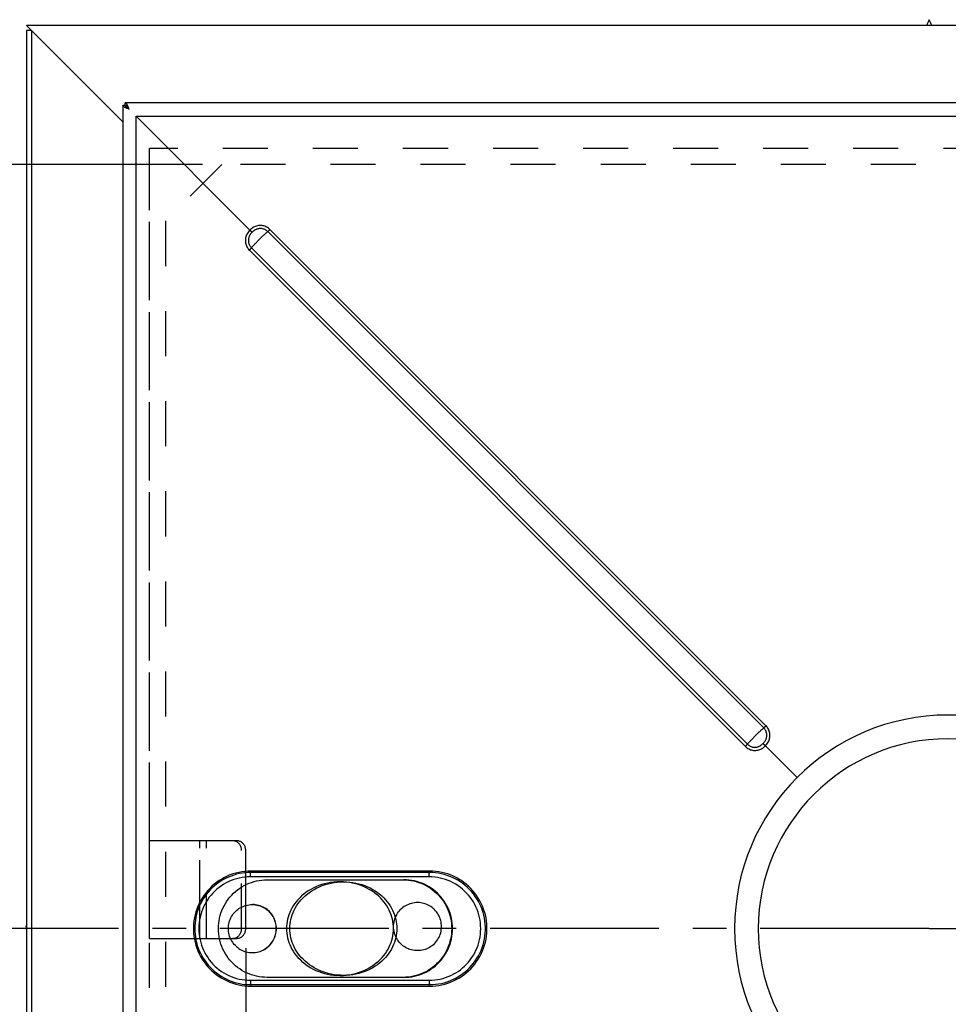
# Model space of a CAD drawing. Header units: millimetres. Extents: x 0 to 4200, y 0 to 2970.
# Tile 4 of 22: x 767 to 1244, y 939 to 1444. Entities that reach past the tile are written whole.
import ezdxf

# ---------------------------------------------------------------- set-up
doc = ezdxf.new("R2010")
doc.units = ezdxf.units.MM
doc.header["$LTSCALE"] = 231
doc.linetypes.add('CENTER', pattern=[0.6, 0.375, -0.075, 0.075, -0.075])
doc.linetypes.add('HIDDEN', pattern=[0.2, 0.1, -0.1])
doc.layers.get('0').update_dxf_attribs({"linetype": 'CONTINUOUS'})
for name, color, linetype in [('_2D-BEM', 7, 'CONTINUOUS'), ('_ACHSEN', 7, 'CONTINUOUS'), ('_KURVEN', 7, 'CONTINUOUS'), ('DEFAULT_2', 8, 'HIDDEN')]:
    doc.layers.add(name, color=color, linetype=linetype)
doc.styles.get("Standard").update_dxf_attribs({"font": 'txt', "width": 0.7})
doc.dimstyles.new('DIMSTYLE_3', dxfattribs={"dimtxt": 25, "dimasz": 35, "dimexe": 2, "dimexo": 1, "dimtad": 1, "dimdec": 1, "dimtxsty": 'STANDARD', "dimblk": '_FILLED', "dimblk1": '_FILLED', "dimblk2": '_FILLED', "dimcen": 0.09, "dimadec": 1, "dimazin": 2, "dimtp": 0.8, "dimtm": 0.8, "dimtfac": 1, "dimtdec": -1, "dimtofl": 0, "dimtmove": 0, "dimatfit": 3, "dimldrblk": '_FILLED', "dimfxl": 1, "dimtolj": 1, "dimarcsym": 0})

# ---------------------------------------------------------------- blocks, each defined once
blk = doc.blocks.new('_FILLED')
at = {"color": 0, "linetype": 'BYBLOCK'}
blk.add_solid([(0, 0), (-1, 0.143), (-1, -0.143)], dxfattribs=at)
blk = doc.blocks.new('*D7')
at = {"layer": '_2D-BEM', "color": 2, "linetype": 'CONTINUOUS'}
for p, q in [((616.97, 1369.49), (603.22, 1369.49)), ((860.91, 1369.49), (616.97, 1369.49)), ((623.22, 1369.49), (623.22, 977.7)), ((623.22, 585.92), (623.22, 977.7)), ((616.97, 585.92), (603.22, 585.92)), ((860.91, 585.92), (616.97, 585.92))]:
    blk.add_line(p, q, dxfattribs=at)
at = {"layer": '_2D-BEM', "color": 2, "linetype": 'CONTINUOUS', "xscale": 35, "yscale": 35, "zscale": 35}
for p, rotation in [((623.22, 1369.49), 90), ((623.22, 585.92), 270)]:
    blk.add_blockref('_FILLED', p, dxfattribs=dict(at, rotation=rotation))
at = {"layer": '_2D-BEM', "color": 2, "linetype": 'CONTINUOUS', "insert": (591.97, 977.7), "char_height": 25, "width": 527.6786, "attachment_point": 2, "rotation": 90, "line_spacing_factor": 0.9}
blk.add_mtext('Lichter Durchgang (d)\\Pclear opening (d)', dxfattribs=at)
blk = doc.blocks.new('*D8')
at = {"layer": '_2D-BEM', "color": 2, "linetype": 'CONTINUOUS'}
for p, q in [((1583.72, 1233.2), (1583.72, 423.45)), ((883.16, 967.7), (883.16, 423.45)), ((883.16, 423.45), (883.16, 397.2)), ((1583.72, 423.45), (1583.72, 397.2)), ((883.16, 417.2), (1233.44, 417.2)), ((1583.72, 417.2), (1233.44, 417.2))]:
    blk.add_line(p, q, dxfattribs=at)
at = {"layer": '_2D-BEM', "color": 2, "linetype": 'CONTINUOUS', "xscale": 35, "yscale": 35, "zscale": 35, "rotation": 180}
blk.add_blockref('_FILLED', (883.16, 417.2), dxfattribs=at)
at = {"layer": '_2D-BEM', "color": 2, "linetype": 'CONTINUOUS', "xscale": 35, "yscale": 35, "zscale": 35}
blk.add_blockref('_FILLED', (1583.72, 417.2), dxfattribs=at)
at = {"layer": '_2D-BEM', "color": 2, "linetype": 'CONTINUOUS', "insert": (1233.44, 448.45), "char_height": 25, "width": 525, "attachment_point": 2, "line_spacing_factor": 0.9}
blk.add_mtext('Lichter Durchgang (c)\\Pclear opening (c)', dxfattribs=at)

msp = doc.modelspace()

# ---------------------------------------------------------------- linework, layer by layer
at = {"color": 7, "linetype": 'CONTINUOUS'}
for p, q in [((770.72, 1440.7), (820.12, 1391.3)), ((1696.72, 1440.7), (770.72, 1440.7)), ((770.72, 1438.2), (770.72, 517.2)), ((773.22, 1438.2), (770.72, 1438.2)), ((821.37, 1399.75), (820.12, 1399.75)), ((820.12, 1399.75), (820.12, 555.65)), ((1665.47, 1401), (821.37, 1401)), ((821.37, 1399.75), (821.37, 1401)), ((885.29, 1335.84), (826.93, 1394.2)), ((826.93, 1394.2), (1659.92, 1394.2)), ((826.93, 561.21), (826.93, 1394.2)), ((1166.01, 1055.12), (1149.73, 1071.39)), ((885.69, 1006.45), (885.67, 1006.45)), ((977.43, 1006.45), (885.69, 1006.45)), ((977.45, 1006.45), (977.43, 1006.45)), ((894.07, 1002.7), (963.88, 1002.7)), ((933.31, 1001.7), (931.52, 1001.7)), ((986.94, 967.2), (986.95, 967.21)), ((963.88, 952.7), (894.07, 952.7)), ((931.52, 953.7), (933.31, 953.7)), ((885.67, 948.95), (885.69, 948.95)), ((885.69, 948.95), (977.43, 948.95)), ((977.45, 948.95), (977.43, 948.95))]:
    msp.add_line(p, q, dxfattribs=at)
at = {"color": 9, "linetype": 'CONTINUOUS'}
for p, q in [((773.22, 1438.2), (773.22, 517.2)), ((1148.89, 1080.59), (894.43, 1335.05)), ((1150.03, 1081.65), (895.57, 1336.11)), ((885.01, 1325.55), (1139.47, 1071.09)), ((886.07, 1326.7), (1140.53, 1072.24)), ((977.5, 1007.2), (885.75, 1007.2)), ((977.27, 1004.2), (885.51, 1004.2)), ((885.51, 951.2), (977.27, 951.2)), ((885.75, 948.2), (977.5, 948.2))]:
    msp.add_line(p, q, dxfattribs=at)
at = {"color": 7, "linetype": 'CONTINUOUS'}
for points in [[(823.35, 1397.77), (823.05, 1397.89), (822.76, 1398), (822.47, 1398.12), (822.18, 1398.24), (821.91, 1398.35), (821.65, 1398.47), (821.4, 1398.59), (821.18, 1398.7), (820.96, 1398.82), (820.77, 1398.94), (820.61, 1399.05), (820.46, 1399.17), (820.34, 1399.29), (820.24, 1399.4), (820.18, 1399.52), (820.13, 1399.64), (820.12, 1399.75)], [(823.35, 1397.77), (823.24, 1398.07), (823.12, 1398.37), (823, 1398.66), (822.89, 1398.94), (822.77, 1399.21), (822.65, 1399.47), (822.54, 1399.72), (822.42, 1399.95), (822.3, 1400.16), (822.19, 1400.35), (822.07, 1400.52), (821.95, 1400.66), (821.84, 1400.78), (821.72, 1400.88), (821.6, 1400.95), (821.49, 1400.99), (821.37, 1401)], [(823.35, 1397.77), (823.21, 1397.99), (823.07, 1398.21), (822.93, 1398.43), (822.79, 1398.63), (822.64, 1398.83), (822.5, 1399.01), (822.36, 1399.17), (822.22, 1399.32), (822.08, 1399.45), (821.94, 1399.56), (821.8, 1399.64), (821.65, 1399.7), (821.51, 1399.74), (821.37, 1399.75)], [(823.35, 1397.77), (823.13, 1397.91), (822.91, 1398.05), (822.7, 1398.2), (822.49, 1398.34), (822.3, 1398.48), (822.12, 1398.62), (821.95, 1398.76), (821.8, 1398.9), (821.67, 1399.05), (821.57, 1399.19), (821.48, 1399.33), (821.42, 1399.47), (821.38, 1399.61), (821.37, 1399.75)], [(821.38, 1399.7), (821.57, 1399.23), (821.62, 1399.12)], [(822, 1399.51), (821.89, 1399.55), (821.43, 1399.75)], [(886.41, 1334.71), (886.37, 1334.76), (886.31, 1334.81), (886.25, 1334.88), (886.17, 1334.95), (886.08, 1335.04), (885.99, 1335.14), (885.88, 1335.24), (885.77, 1335.35), (885.66, 1335.47), (885.54, 1335.59), (885.41, 1335.71), (885.29, 1335.84)], [(1148.52, 1072.6), (1148.58, 1072.55), (1148.64, 1072.48), (1148.72, 1072.4), (1148.81, 1072.32), (1148.9, 1072.22), (1149.01, 1072.12), (1149.12, 1072.01), (1149.23, 1071.89), (1149.35, 1071.77), (1149.48, 1071.64), (1149.6, 1071.52), (1149.73, 1071.39)], [(885.67, 1006.45), (884.22, 1006.42), (882.77, 1006.31), (881.33, 1006.12), (879.9, 1005.86), (878.48, 1005.53), (877.09, 1005.13), (875.71, 1004.66), (874.36, 1004.12), (873.04, 1003.51), (871.76, 1002.84), (870.5, 1002.1), (869.29, 1001.3), (868.12, 1000.44), (866.99, 999.52), (865.91, 998.54), (864.89, 997.51), (863.91, 996.43), (862.99, 995.3), (862.13, 994.13), (861.33, 992.91), (860.6, 991.66), (859.92, 990.36), (859.32, 989.04), (858.78, 987.69), (858.31, 986.31), (857.91, 984.91), (857.58, 983.49), (857.32, 982.06), (857.14, 980.61), (857.03, 979.16), (856.99, 977.7), (857.03, 976.25), (857.14, 974.79), (857.32, 973.35), (857.58, 971.91), (857.91, 970.49), (858.31, 969.09), (858.78, 967.72), (859.32, 966.36), (859.92, 965.04), (860.6, 963.75), (861.33, 962.49), (862.13, 961.28), (862.99, 960.1), (863.91, 958.97), (864.89, 957.89), (865.91, 956.86), (866.99, 955.89), (868.12, 954.97), (869.29, 954.1), (870.5, 953.3), (871.76, 952.56), (873.04, 951.89), (874.36, 951.28), (875.71, 950.74), (877.09, 950.27), (878.48, 949.87), (879.9, 949.54), (881.33, 949.28), (882.77, 949.1), (884.22, 948.99), (885.67, 948.95)], [(894.07, 952.7), (892.72, 952.74), (891.37, 952.85), (890.03, 953.03), (888.71, 953.29), (887.39, 953.61), (886.1, 954.01), (884.84, 954.48), (883.6, 955.01), (882.39, 955.61), (881.21, 956.28), (880.07, 957.01), (878.98, 957.8), (877.92, 958.65), (876.92, 959.55), (875.96, 960.51), (875.06, 961.52), (874.22, 962.57), (873.43, 963.67), (872.7, 964.81), (872.04, 965.99), (871.44, 967.21), (870.9, 968.45), (870.44, 969.72), (870.04, 971.01), (869.71, 972.33), (869.46, 973.66), (869.28, 975), (869.17, 976.35), (869.13, 977.7), (869.17, 979.06), (869.28, 980.41), (869.46, 981.75), (869.71, 983.08), (870.04, 984.39), (870.44, 985.68), (870.9, 986.96), (871.44, 988.2), (872.04, 989.41), (872.7, 990.59), (873.43, 991.73), (874.22, 992.83), (875.06, 993.89), (875.96, 994.89), (876.92, 995.85), (877.92, 996.76), (878.98, 997.6), (880.07, 998.39), (881.21, 999.12), (882.39, 999.79), (883.6, 1000.39), (884.84, 1000.93), (886.1, 1001.39), (887.39, 1001.79), (888.71, 1002.12), (890.03, 1002.37), (891.37, 1002.56), (892.72, 1002.67), (894.07, 1002.7)], [(931.52, 1001.7), (929.91, 1001.66), (928.3, 1001.54), (926.71, 1001.33), (925.13, 1001.04), (923.59, 1000.68), (922.08, 1000.24), (920.61, 999.72), (919.19, 999.14), (917.81, 998.49), (916.49, 997.78), (915.23, 997.02), (914.03, 996.2), (912.9, 995.33), (911.83, 994.41), (910.82, 993.46), (909.89, 992.47), (909.02, 991.44), (908.23, 990.39), (907.51, 989.31), (906.85, 988.21), (906.27, 987.09), (905.75, 985.95), (905.31, 984.8), (904.93, 983.63), (904.62, 982.46), (904.39, 981.27), (904.22, 980.09), (904.12, 978.9), (904.08, 977.7)], [(905.76, 977.7), (905.79, 978.89), (905.89, 980.08), (906.06, 981.26), (906.3, 982.44), (906.61, 983.62), (906.99, 984.78), (907.43, 985.93), (907.95, 987.07), (908.54, 988.2), (909.2, 989.3), (909.93, 990.38), (910.73, 991.44), (911.61, 992.47), (912.55, 993.46), (913.57, 994.42), (914.65, 995.34), (915.79, 996.21), (917.01, 997.03), (918.28, 997.8), (919.61, 998.51), (920.99, 999.16), (922.42, 999.74), (923.89, 1000.25), (925.4, 1000.69), (926.95, 1001.05), (928.51, 1001.33), (930.1, 1001.54), (931.7, 1001.66), (933.31, 1001.7)], [(958.96, 977.7), (958.92, 978.9), (958.82, 980.09), (958.65, 981.27), (958.41, 982.46), (958.11, 983.63), (957.73, 984.8), (957.29, 985.95), (956.77, 987.09), (956.19, 988.21), (955.53, 989.31), (954.81, 990.39), (954.01, 991.44), (953.15, 992.47), (952.22, 993.46), (951.21, 994.41), (950.14, 995.33), (949.01, 996.2), (947.81, 997.02), (946.54, 997.78), (945.22, 998.49), (943.85, 999.14), (942.43, 999.72), (940.96, 1000.24), (939.45, 1000.68), (937.91, 1001.04), (936.33, 1001.33), (934.74, 1001.54), (933.13, 1001.66), (931.52, 1001.7)], [(933.31, 1001.7), (934.92, 1001.66), (936.52, 1001.54), (938.1, 1001.33), (939.66, 1001.05), (941.2, 1000.69), (942.7, 1000.25), (944.17, 999.74), (945.59, 999.16), (946.96, 998.51), (948.28, 997.8), (949.54, 997.03), (950.73, 996.21), (951.87, 995.34), (952.94, 994.42), (953.94, 993.46), (954.87, 992.47), (955.73, 991.44), (956.52, 990.38), (957.24, 989.3), (957.89, 988.2)], [(963.88, 1002.7), (965.23, 1002.67), (966.58, 1002.56), (967.91, 1002.37), (969.24, 1002.12), (970.55, 1001.79), (971.84, 1001.39), (973.11, 1000.93), (974.35, 1000.39), (975.56, 999.79), (976.74, 999.12), (977.87, 998.39), (978.97, 997.6), (980.02, 996.76), (981.03, 995.85), (981.98, 994.89), (982.88, 993.89), (983.73, 992.83), (984.52, 991.73), (985.25, 990.59), (985.91, 989.41), (986.51, 988.2)], [(986.95, 988.2), (986.95, 988.2), (986.35, 989.41), (985.68, 990.59), (984.95, 991.73), (984.17, 992.83), (983.32, 993.89), (982.42, 994.89), (981.46, 995.85), (980.46, 996.76), (979.41, 997.6), (978.31, 998.39), (977.17, 999.12), (976, 999.79), (974.79, 1000.39), (973.54, 1000.93), (972.28, 1001.39), (970.99, 1001.79), (969.68, 1002.12), (968.35, 1002.37), (967.01, 1002.56), (965.67, 1002.67), (964.32, 1002.7)], [(877.83, 968.99), (877.28, 969.58), (876.77, 970.2), (876.3, 970.85), (875.87, 971.54), (875.49, 972.25), (875.16, 972.99), (874.88, 973.74), (874.65, 974.51), (874.46, 975.3), (874.33, 976.09), (874.25, 976.9), (874.23, 977.7), (874.25, 978.51), (874.33, 979.31), (874.46, 980.11), (874.65, 980.89), (874.88, 981.66), (875.16, 982.42), (875.49, 983.15), (875.87, 983.87), (876.3, 984.55), (876.77, 985.21), (877.28, 985.83), (877.83, 986.42), (878.41, 986.97), (879.04, 987.48), (879.69, 987.95), (880.37, 988.38), (881.08, 988.76), (881.82, 989.09), (882.57, 989.37), (883.34, 989.61), (884.12, 989.79), (884.91, 989.92), (885.72, 990), (886.52, 990.03)], [(886.52, 990.03), (887.32, 990), (888.12, 989.92), (888.92, 989.79), (889.7, 989.61), (890.47, 989.37), (891.22, 989.09), (891.96, 988.76), (892.67, 988.38), (893.35, 987.95), (894, 987.48), (894.62, 986.97), (895.21, 986.42)], [(895.28, 986.42), (894.69, 986.97), (894.07, 987.48), (893.41, 987.95), (892.73, 988.38), (892.02, 988.76), (891.29, 989.09), (890.54, 989.37), (889.77, 989.61), (888.98, 989.79), (888.19, 989.92), (887.39, 990), (886.58, 990.03)], [(971.3, 991.03), (970.49, 991), (969.69, 990.92), (968.9, 990.79), (968.11, 990.61), (967.34, 990.37), (966.59, 990.09), (965.86, 989.76), (965.15, 989.38), (964.47, 988.95), (963.81, 988.48), (963.47, 988.2)], [(979.12, 988.2), (978.78, 988.48), (978.13, 988.95), (977.44, 989.38), (976.73, 989.76), (976, 990.09), (975.25, 990.37), (974.48, 990.61), (973.69, 990.79), (972.9, 990.92), (972.1, 991), (971.3, 991.03)], [(886.52, 965.38), (887.32, 965.4), (888.12, 965.48), (888.92, 965.61), (889.7, 965.8), (890.47, 966.03), (891.22, 966.32), (891.96, 966.65), (892.67, 967.03), (893.35, 967.45), (894, 967.92), (894.62, 968.44), (895.21, 968.99), (895.76, 969.58), (896.27, 970.2), (896.74, 970.86), (897.16, 971.54), (897.54, 972.25), (897.88, 972.99), (898.16, 973.74), (898.39, 974.51), (898.58, 975.3), (898.71, 976.09), (898.79, 976.9), (898.81, 977.7), (898.79, 978.51), (898.71, 979.31), (898.58, 980.11), (898.39, 980.89), (898.16, 981.66), (897.88, 982.42), (897.54, 983.15), (897.17, 983.86), (896.74, 984.55), (896.27, 985.21), (895.76, 985.83), (895.21, 986.42)], [(886.58, 965.38), (887.39, 965.4), (888.19, 965.48), (888.98, 965.61), (889.77, 965.8), (890.54, 966.03), (891.29, 966.32), (892.02, 966.65), (892.73, 967.03), (893.41, 967.45), (894.07, 967.92), (894.69, 968.44), (895.28, 968.99), (895.83, 969.58), (896.34, 970.2), (896.81, 970.86), (897.23, 971.54), (897.61, 972.25), (897.94, 972.99), (898.22, 973.74), (898.46, 974.51), (898.64, 975.3), (898.77, 976.09), (898.85, 976.9), (898.88, 977.7), (898.85, 978.51), (898.77, 979.31), (898.64, 980.11), (898.46, 980.89), (898.22, 981.66), (897.94, 982.42), (897.61, 983.15), (897.23, 983.86), (896.81, 984.55), (896.34, 985.21), (895.83, 985.83), (895.28, 986.42)], [(904.08, 977.7), (904.12, 976.51), (904.22, 975.32), (904.39, 974.13), (904.62, 972.95), (904.93, 971.77), (905.31, 970.61), (905.75, 969.46), (906.27, 968.32), (906.85, 967.19), (907.51, 966.09), (908.23, 965.01), (909.02, 963.96), (909.89, 962.94), (910.82, 961.94), (911.83, 960.99), (912.9, 960.08), (914.03, 959.21), (915.23, 958.39), (916.49, 957.62), (917.81, 956.91), (919.19, 956.26), (920.61, 955.68), (922.08, 955.17), (923.59, 954.73), (925.13, 954.36), (926.71, 954.07), (928.3, 953.87), (929.91, 953.74), (931.52, 953.7)], [(933.31, 953.7), (931.7, 953.74), (930.1, 953.87), (928.51, 954.07), (926.95, 954.36), (925.4, 954.72), (923.89, 955.16), (922.42, 955.67), (920.99, 956.25), (919.61, 956.9), (918.28, 957.61), (917.01, 958.37), (915.79, 959.2), (914.65, 960.07), (913.57, 960.98), (912.55, 961.94), (911.61, 962.94), (910.73, 963.97), (909.93, 965.02), (909.2, 966.1), (908.54, 967.21), (907.95, 968.33), (907.43, 969.47), (906.99, 970.63), (906.61, 971.79), (906.3, 972.96), (906.06, 974.14), (905.89, 975.33), (905.79, 976.51), (905.76, 977.7)], [(931.52, 953.7), (933.13, 953.74), (934.74, 953.87), (936.33, 954.07), (937.91, 954.36), (939.45, 954.73), (940.96, 955.17), (942.43, 955.68), (943.85, 956.26), (945.22, 956.91), (946.54, 957.62), (947.81, 958.39), (949.01, 959.21), (950.14, 960.08), (951.21, 960.99), (952.22, 961.94), (953.15, 962.94), (954.01, 963.96), (954.81, 965.01), (955.53, 966.09), (956.19, 967.19), (956.77, 968.32), (957.29, 969.46), (957.73, 970.61), (958.11, 971.77), (958.41, 972.95), (958.65, 974.13), (958.82, 975.32), (958.92, 976.51), (958.96, 977.7)], [(877.83, 968.99), (878.41, 968.44), (879.04, 967.92), (879.69, 967.45), (880.37, 967.03), (881.08, 966.65), (881.82, 966.32), (882.57, 966.03), (883.34, 965.8), (884.12, 965.61), (884.91, 965.48), (885.72, 965.4), (886.52, 965.38)], [(957.89, 967.2), (957.24, 966.1), (956.52, 965.02), (955.73, 963.97), (954.87, 962.94), (953.94, 961.94), (952.94, 960.98), (951.87, 960.07), (950.73, 959.2), (949.54, 958.37), (948.28, 957.61), (946.96, 956.9), (945.59, 956.25), (944.17, 955.67), (942.7, 955.16), (941.2, 954.72), (939.66, 954.36), (938.1, 954.07), (936.52, 953.87), (934.92, 953.74), (933.31, 953.7)], [(986.51, 967.2), (985.91, 965.99), (985.25, 964.81), (984.52, 963.67), (983.73, 962.57), (982.88, 961.52), (981.98, 960.51), (981.03, 959.55), (980.02, 958.65), (978.97, 957.8), (977.87, 957.01), (976.74, 956.28), (975.56, 955.61), (974.35, 955.01), (973.11, 954.48), (971.84, 954.01), (970.55, 953.61), (969.24, 953.29), (967.91, 953.03), (966.58, 952.85), (965.23, 952.74), (963.88, 952.7)], [(964.32, 952.7), (965.67, 952.74), (967.01, 952.85), (968.35, 953.03), (969.68, 953.29), (970.99, 953.61), (972.28, 954.01), (973.54, 954.48), (974.79, 955.01), (976, 955.61), (977.17, 956.28), (978.31, 957.01), (979.41, 957.8), (980.46, 958.65), (981.46, 959.55), (982.42, 960.51), (983.32, 961.52), (984.17, 962.57), (984.95, 963.67), (985.68, 964.81), (986.35, 965.99), (986.94, 967.2)], [(971.3, 966.38), (970.49, 966.4), (969.69, 966.48), (968.9, 966.61), (968.11, 966.8), (967.34, 967.03), (966.89, 967.2)], [(975.7, 967.2), (975.25, 967.03), (974.48, 966.8), (973.69, 966.61), (972.9, 966.48), (972.1, 966.4), (971.3, 966.38)]]:
    msp.add_lwpolyline(points, dxfattribs=at)
at = {"color": 9, "linetype": 'CONTINUOUS'}
for points in [[(895.57, 1336.11), (895.19, 1336.47), (894.78, 1336.8), (894.34, 1337.09), (893.88, 1337.36), (893.41, 1337.58), (892.91, 1337.77), (892.41, 1337.93), (891.89, 1338.04), (891.36, 1338.12), (890.83, 1338.15), (890.3, 1338.15), (889.76, 1338.1), (889.23, 1338.01), (888.7, 1337.89), (888.18, 1337.72), (887.67, 1337.51), (887.17, 1337.26), (886.68, 1336.97), (886.2, 1336.63), (885.73, 1336.26), (885.29, 1335.84)], [(885.29, 1335.84), (884.87, 1335.4), (884.49, 1334.93), (884.15, 1334.45), (883.86, 1333.96), (883.61, 1333.45), (883.4, 1332.94), (883.24, 1332.42), (883.11, 1331.89), (883.02, 1331.36), (882.98, 1330.83), (882.97, 1330.3), (883.01, 1329.77), (883.08, 1329.24), (883.2, 1328.72), (883.35, 1328.21), (883.54, 1327.72), (883.77, 1327.24), (884.03, 1326.78), (884.33, 1326.35), (884.65, 1325.93), (885.01, 1325.55)], [(886.41, 1334.71), (886.2, 1334.51), (886.01, 1334.29), (885.83, 1334.08), (885.66, 1333.86), (885.5, 1333.63), (885.36, 1333.42), (885.23, 1333.2), (885.11, 1332.97), (884.99, 1332.72), (884.89, 1332.46), (884.78, 1332.18), (884.69, 1331.86), (884.61, 1331.5), (884.55, 1331.09), (884.51, 1330.65), (884.52, 1330.21), (884.56, 1329.77), (884.63, 1329.34), (884.74, 1328.92), (884.89, 1328.51), (885.06, 1328.11), (885.27, 1327.73), (885.51, 1327.36), (885.78, 1327.02), (886.07, 1326.7)], [(894.43, 1335.05), (894.29, 1334.94), (894.12, 1334.81), (893.94, 1334.65), (893.73, 1334.47), (893.5, 1334.27), (893.25, 1334.05), (892.99, 1333.81), (892.7, 1333.55), (892.41, 1333.27), (892.1, 1332.98), (891.78, 1332.68), (891.45, 1332.36), (891.12, 1332.04), (890.78, 1331.71), (890.44, 1331.37), (890.1, 1331.03), (889.75, 1330.68), (889.42, 1330.34), (889.09, 1330.01), (888.76, 1329.67), (888.45, 1329.34), (888.14, 1329.02), (887.85, 1328.72), (887.57, 1328.42), (887.32, 1328.14), (887.07, 1327.87), (886.85, 1327.63), (886.65, 1327.4), (886.47, 1327.19), (886.31, 1327), (886.18, 1326.84), (886.07, 1326.7)], [(894.43, 1335.05), (894.11, 1335.34), (893.77, 1335.61), (893.4, 1335.85), (893.02, 1336.06), (892.63, 1336.23), (892.22, 1336.38), (891.79, 1336.49), (891.37, 1336.56), (890.93, 1336.6), (890.49, 1336.61), (890.06, 1336.58), (889.66, 1336.52), (889.3, 1336.44), (888.98, 1336.35), (888.69, 1336.25), (888.43, 1336.14), (888.19, 1336.03), (887.96, 1335.91), (887.73, 1335.78), (887.51, 1335.64), (887.29, 1335.48), (887.07, 1335.31), (886.85, 1335.13), (886.63, 1334.93), (886.41, 1334.71)], [(895.57, 1336.11), (895.44, 1335.98), (895.31, 1335.85), (895.18, 1335.73), (895.06, 1335.61), (894.94, 1335.5), (894.83, 1335.4), (894.73, 1335.3), (894.63, 1335.22), (894.55, 1335.15), (894.48, 1335.09), (894.43, 1335.05)], [(885.01, 1325.55), (885.14, 1325.68), (885.27, 1325.81), (885.4, 1325.94), (885.51, 1326.07), (885.63, 1326.19), (885.73, 1326.3), (885.82, 1326.4), (885.9, 1326.49), (885.97, 1326.57), (886.03, 1326.64), (886.07, 1326.7)], [(1140.53, 1072.24), (1140.64, 1072.38), (1140.77, 1072.54), (1140.93, 1072.73), (1141.11, 1072.94), (1141.31, 1073.17), (1141.53, 1073.41), (1141.78, 1073.68), (1142.03, 1073.96), (1142.31, 1074.25), (1142.6, 1074.56), (1142.91, 1074.88), (1143.22, 1075.21), (1143.55, 1075.54), (1143.88, 1075.88), (1144.21, 1076.22), (1144.55, 1076.56), (1144.9, 1076.91), (1145.24, 1077.25), (1145.58, 1077.58), (1145.91, 1077.9), (1146.24, 1078.22), (1146.56, 1078.52), (1146.87, 1078.81), (1147.16, 1079.09), (1147.45, 1079.35), (1147.71, 1079.59), (1147.96, 1079.81), (1148.19, 1080.01), (1148.4, 1080.19), (1148.58, 1080.35), (1148.75, 1080.48), (1148.89, 1080.59)], [(1148.52, 1072.6), (1148.74, 1072.81), (1148.93, 1073.03), (1149.11, 1073.24), (1149.28, 1073.45), (1149.44, 1073.67), (1149.58, 1073.89), (1149.71, 1074.11), (1149.83, 1074.34), (1149.95, 1074.58), (1150.06, 1074.84), (1150.16, 1075.12), (1150.26, 1075.44), (1150.34, 1075.8), (1150.41, 1076.22), (1150.44, 1076.66), (1150.43, 1077.09), (1150.4, 1077.53), (1150.32, 1077.96), (1150.21, 1078.38), (1150.07, 1078.79), (1149.89, 1079.18), (1149.69, 1079.57), (1149.45, 1079.93), (1149.18, 1080.27), (1148.89, 1080.59)], [(1150.03, 1081.65), (1149.9, 1081.52), (1149.77, 1081.39), (1149.64, 1081.27), (1149.52, 1081.15), (1149.4, 1081.04), (1149.29, 1080.94), (1149.19, 1080.84), (1149.09, 1080.76), (1149.01, 1080.69), (1148.94, 1080.63), (1148.89, 1080.59)], [(1149.73, 1071.39), (1150.16, 1071.84), (1150.53, 1072.3), (1150.87, 1072.78), (1151.17, 1073.27), (1151.42, 1073.77), (1151.63, 1074.28), (1151.8, 1074.8), (1151.92, 1075.32), (1152.01, 1075.85), (1152.06, 1076.39), (1152.07, 1076.92), (1152.03, 1077.45), (1151.96, 1077.97), (1151.84, 1078.49), (1151.69, 1079), (1151.5, 1079.49), (1151.28, 1079.97), (1151.01, 1080.42), (1150.72, 1080.86), (1150.39, 1081.27), (1150.03, 1081.65)], [(1139.47, 1071.09), (1139.6, 1071.22), (1139.73, 1071.35), (1139.86, 1071.48), (1139.97, 1071.61), (1140.09, 1071.73), (1140.19, 1071.84), (1140.28, 1071.94), (1140.36, 1072.03), (1140.43, 1072.11), (1140.49, 1072.18), (1140.53, 1072.24)], [(1139.47, 1071.09), (1139.85, 1070.73), (1140.27, 1070.4), (1140.7, 1070.11), (1141.16, 1069.85), (1141.64, 1069.62), (1142.13, 1069.43), (1142.64, 1069.28), (1143.16, 1069.16), (1143.68, 1069.09), (1144.21, 1069.06), (1144.75, 1069.06), (1145.28, 1069.11), (1145.81, 1069.2), (1146.33, 1069.33), (1146.85, 1069.5), (1147.36, 1069.71), (1147.86, 1069.96), (1148.35, 1070.26), (1148.83, 1070.6), (1149.29, 1070.98), (1149.73, 1071.39)], [(1140.53, 1072.24), (1140.85, 1071.94), (1141.2, 1071.68), (1141.56, 1071.44), (1141.94, 1071.23), (1142.34, 1071.05), (1142.75, 1070.91), (1143.17, 1070.8), (1143.6, 1070.73), (1144.03, 1070.69), (1144.47, 1070.69), (1144.9, 1070.72), (1145.3, 1070.78), (1145.66, 1070.86), (1145.97, 1070.95), (1146.26, 1071.05), (1146.52, 1071.16), (1146.76, 1071.28), (1146.99, 1071.4), (1147.21, 1071.53), (1147.43, 1071.68), (1147.66, 1071.83), (1147.88, 1072.01), (1148.1, 1072.19), (1148.32, 1072.39), (1148.52, 1072.6)], [(885.75, 1007.2), (884.18, 1007.16), (882.62, 1007.04), (881.07, 1006.83), (879.53, 1006.54), (878.01, 1006.16), (876.51, 1005.71), (875.04, 1005.18), (873.59, 1004.57), (872.18, 1003.88), (870.81, 1003.12), (869.48, 1002.29), (868.2, 1001.39), (866.97, 1000.42), (865.79, 999.38), (864.67, 998.29), (863.6, 997.13), (862.6, 995.92), (861.67, 994.66), (860.8, 993.35), (860.01, 992), (859.29, 990.6), (858.64, 989.17), (858.07, 987.71), (857.58, 986.22), (857.16, 984.7), (856.83, 983.17), (856.58, 981.62), (856.42, 980.06), (856.33, 978.49), (856.33, 976.92), (856.42, 975.35), (856.58, 973.79), (856.83, 972.24), (857.16, 970.7), (857.58, 969.18), (858.07, 967.69), (858.64, 966.23), (859.29, 964.8), (860.01, 963.41), (860.8, 962.05), (861.67, 960.74), (862.6, 959.48), (863.6, 958.27), (864.67, 957.12), (865.79, 956.02), (866.97, 954.99), (868.2, 954.02), (869.48, 953.12), (870.81, 952.28), (872.18, 951.52), (873.59, 950.84), (875.04, 950.23), (876.51, 949.69), (878.01, 949.24), (879.53, 948.87), (881.07, 948.58), (882.62, 948.37), (884.18, 948.24), (885.75, 948.2)], [(885.51, 1004.2), (885.51, 1004.42), (885.51, 1004.64), (885.52, 1004.86), (885.52, 1005.06), (885.53, 1005.26), (885.54, 1005.45), (885.55, 1005.63), (885.56, 1005.79), (885.57, 1005.94), (885.58, 1006.07), (885.6, 1006.19), (885.61, 1006.28), (885.63, 1006.36), (885.64, 1006.41), (885.66, 1006.44), (885.67, 1006.45)], [(885.75, 1007.2), (885.74, 1007.1), (885.74, 1007.01), (885.74, 1006.92), (885.74, 1006.83), (885.73, 1006.75), (885.73, 1006.67), (885.72, 1006.61), (885.72, 1006.55), (885.71, 1006.51), (885.7, 1006.48), (885.7, 1006.46), (885.69, 1006.45)], [(977.27, 1004.2), (977.27, 1004.42), (977.27, 1004.64), (977.27, 1004.86), (977.28, 1005.06), (977.29, 1005.26), (977.29, 1005.45), (977.3, 1005.63), (977.31, 1005.79), (977.33, 1005.94), (977.34, 1006.07), (977.35, 1006.19), (977.37, 1006.28), (977.38, 1006.36), (977.4, 1006.41), (977.41, 1006.44), (977.43, 1006.45)], [(977.43, 948.95), (978.96, 948.99), (980.48, 949.12), (981.99, 949.32), (983.49, 949.6), (984.97, 949.97), (986.44, 950.41), (987.87, 950.93), (989.28, 951.52), (990.65, 952.19), (991.99, 952.93), (993.28, 953.74), (994.53, 954.62), (995.73, 955.57), (996.88, 956.58), (997.97, 957.65), (999.01, 958.77), (999.98, 959.95), (1000.89, 961.18), (1001.74, 962.45), (1002.51, 963.77), (1003.22, 965.13), (1003.85, 966.52), (1004.4, 967.95), (1004.88, 969.4), (1005.29, 970.88), (1005.61, 972.38), (1005.85, 973.89), (1006.01, 975.41), (1006.09, 976.94), (1006.09, 978.47), (1006.01, 980), (1005.85, 981.52), (1005.61, 983.03), (1005.29, 984.53), (1004.88, 986), (1004.4, 987.46), (1003.85, 988.88), (1003.22, 990.28), (1002.51, 991.63), (1001.74, 992.95), (1000.89, 994.23), (999.98, 995.46), (999.01, 996.63), (997.97, 997.76), (996.88, 998.83), (995.73, 999.84), (994.53, 1000.78), (993.28, 1001.66), (991.99, 1002.47), (990.65, 1003.21), (989.28, 1003.88), (987.87, 1004.48), (986.44, 1005), (984.97, 1005.44), (983.49, 1005.8), (981.99, 1006.09), (980.48, 1006.29), (978.96, 1006.41), (977.43, 1006.45)], [(977.5, 1007.2), (977.5, 1007.1), (977.5, 1007.01), (977.5, 1006.92), (977.5, 1006.83), (977.49, 1006.75), (977.49, 1006.67), (977.48, 1006.61), (977.48, 1006.55), (977.47, 1006.51), (977.46, 1006.48), (977.46, 1006.46), (977.45, 1006.45)], [(977.45, 948.95), (978.97, 948.99), (980.5, 949.12), (982.01, 949.32), (983.51, 949.6), (984.99, 949.97), (986.45, 950.41), (987.89, 950.93), (989.3, 951.52), (990.67, 952.19), (992.01, 952.93), (993.3, 953.74), (994.55, 954.62), (995.75, 955.57), (996.9, 956.58), (997.99, 957.65), (999.03, 958.77), (1000, 959.95), (1000.91, 961.18), (1001.76, 962.45), (1002.53, 963.77), (1003.24, 965.13), (1003.87, 966.52), (1004.42, 967.95), (1004.9, 969.4), (1005.3, 970.88), (1005.63, 972.38), (1005.87, 973.89), (1006.03, 975.41), (1006.11, 976.94), (1006.11, 978.47), (1006.03, 980), (1005.87, 981.52), (1005.63, 983.03), (1005.3, 984.53), (1004.9, 986), (1004.42, 987.46), (1003.87, 988.88), (1003.24, 990.28), (1002.53, 991.63), (1001.76, 992.95), (1000.91, 994.23), (1000, 995.46), (999.03, 996.63), (997.99, 997.76), (996.9, 998.83), (995.75, 999.84), (994.55, 1000.78), (993.3, 1001.66), (992.01, 1002.47), (990.67, 1003.21), (989.3, 1003.88), (987.89, 1004.48), (986.45, 1005), (984.99, 1005.44), (983.51, 1005.8), (982.01, 1006.09), (980.5, 1006.29), (978.97, 1006.41), (977.45, 1006.45)], [(977.5, 948.2), (979.06, 948.24), (980.62, 948.37), (982.18, 948.58), (983.72, 948.87), (985.24, 949.24), (986.74, 949.69), (988.21, 950.23), (989.66, 950.84), (991.06, 951.52), (992.44, 952.28), (993.76, 953.12), (995.05, 954.02), (996.28, 954.99), (997.46, 956.02), (998.58, 957.12), (999.64, 958.27), (1000.64, 959.48), (1001.58, 960.74), (1002.44, 962.05), (1003.24, 963.41), (1003.96, 964.8), (1004.61, 966.23), (1005.18, 967.69), (1005.67, 969.18), (1006.08, 970.7), (1006.42, 972.24), (1006.66, 973.79), (1006.83, 975.35), (1006.91, 976.92), (1006.91, 978.49), (1006.83, 980.06), (1006.66, 981.62), (1006.42, 983.17), (1006.08, 984.7), (1005.67, 986.22), (1005.18, 987.71), (1004.61, 989.17), (1003.96, 990.6), (1003.24, 992), (1002.44, 993.35), (1001.58, 994.66), (1000.64, 995.92), (999.64, 997.13), (998.58, 998.29), (997.46, 999.38), (996.28, 1000.42), (995.05, 1001.39), (993.76, 1002.29), (992.44, 1003.12), (991.06, 1003.88), (989.66, 1004.57), (988.21, 1005.18), (986.74, 1005.71), (985.24, 1006.16), (983.72, 1006.54), (982.18, 1006.83), (980.62, 1007.04), (979.06, 1007.16), (977.5, 1007.2)], [(885.51, 1004.2), (884.08, 1004.16), (882.66, 1004.05), (881.24, 1003.85), (879.83, 1003.58), (878.44, 1003.24), (877.08, 1002.82), (875.73, 1002.32), (874.42, 1001.76), (873.13, 1001.12), (871.89, 1000.41), (870.68, 999.64), (869.52, 998.8), (868.4, 997.9), (867.34, 996.94), (866.32, 995.93), (865.37, 994.86), (864.47, 993.74), (863.63, 992.58), (862.86, 991.37), (862.16, 990.12), (861.52, 988.83), (860.96, 987.51), (860.46, 986.17), (860.04, 984.79), (859.7, 983.4), (859.43, 981.99), (859.23, 980.57), (859.12, 979.14), (859.08, 977.7), (859.12, 976.27), (859.23, 974.84), (859.43, 973.41), (859.7, 972), (860.04, 970.61), (860.46, 969.24), (860.96, 967.89), (861.52, 966.57), (862.16, 965.29), (862.86, 964.04), (863.63, 962.83), (864.47, 961.66), (865.37, 960.54), (866.32, 959.48), (867.34, 958.46), (868.4, 957.5), (869.52, 956.6), (870.68, 955.77), (871.89, 954.99), (873.13, 954.29), (874.42, 953.65), (875.73, 953.08), (877.08, 952.59), (878.44, 952.17), (879.83, 951.82), (881.24, 951.55), (882.66, 951.36), (884.08, 951.24), (885.51, 951.2)], [(977.27, 951.2), (978.69, 951.24), (980.12, 951.36), (981.54, 951.55), (982.94, 951.82), (984.33, 952.17), (985.7, 952.59), (987.04, 953.08), (988.36, 953.65), (989.64, 954.29), (990.89, 954.99), (992.1, 955.77), (993.26, 956.6), (994.37, 957.5), (995.44, 958.46), (996.45, 959.48), (997.41, 960.54), (998.31, 961.66), (999.14, 962.83), (999.91, 964.04), (1000.62, 965.29), (1001.25, 966.57), (1001.82, 967.89), (1002.31, 969.24), (1002.73, 970.61), (1003.08, 972), (1003.35, 973.41), (1003.54, 974.84), (1003.66, 976.27), (1003.7, 977.7), (1003.66, 979.14), (1003.54, 980.57), (1003.35, 981.99), (1003.08, 983.4), (1002.73, 984.79), (1002.31, 986.17), (1001.82, 987.51), (1001.25, 988.83), (1000.62, 990.12), (999.91, 991.37), (999.14, 992.58), (998.31, 993.74), (997.41, 994.86), (996.45, 995.93), (995.44, 996.94), (994.37, 997.9), (993.26, 998.8), (992.1, 999.64), (990.89, 1000.41), (989.64, 1001.12), (988.36, 1001.76), (987.04, 1002.32), (985.7, 1002.82), (984.33, 1003.24), (982.94, 1003.58), (981.54, 1003.85), (980.12, 1004.05), (978.69, 1004.16), (977.27, 1004.2)], [(885.51, 951.2), (885.51, 950.98), (885.51, 950.76), (885.52, 950.55), (885.52, 950.34), (885.53, 950.14), (885.54, 949.95), (885.55, 949.78), (885.56, 949.61), (885.57, 949.46), (885.58, 949.33), (885.6, 949.22), (885.61, 949.12), (885.63, 949.05), (885.64, 949), (885.66, 948.96), (885.67, 948.95)], [(977.27, 951.2), (977.27, 950.98), (977.27, 950.76), (977.27, 950.55), (977.28, 950.34), (977.29, 950.14), (977.29, 949.95), (977.3, 949.78), (977.31, 949.61), (977.33, 949.46), (977.34, 949.33), (977.35, 949.22), (977.37, 949.12), (977.38, 949.05), (977.4, 949), (977.41, 948.96), (977.43, 948.95)], [(885.75, 948.2), (885.74, 948.3), (885.74, 948.4), (885.74, 948.49), (885.74, 948.58), (885.73, 948.66), (885.73, 948.73), (885.72, 948.8), (885.72, 948.85), (885.71, 948.9), (885.7, 948.93), (885.7, 948.95), (885.69, 948.95)], [(977.5, 948.2), (977.5, 948.3), (977.5, 948.4), (977.5, 948.49), (977.5, 948.58), (977.49, 948.66), (977.49, 948.73), (977.48, 948.8), (977.48, 948.85), (977.47, 948.9), (977.46, 948.93), (977.46, 948.95), (977.45, 948.95)]]:
    msp.add_lwpolyline(points, dxfattribs=at)
at = {"color": 7, "linetype": 'CONTINUOUS'}
for centre, radius, start, end in [((1278.72, 1421.91), 50, 154.1581, 157.9152), ((1188.72, 1421.91), 50, 22.0848, 25.8419), ((1243.42, 977.7), 109.5, 90, 270), ((1243.42, 977.7), 109.5, 270, 90)]:
    msp.add_arc(centre, radius, start, end, dxfattribs=at)
at = {"color": 9, "linetype": 'CONTINUOUS'}
for start, end in [(90, 270), (270, 90)]:
    msp.add_arc((1243.42, 977.7), 97.32, start, end, dxfattribs=at)
at = {"layer": '_ACHSEN', "color": 7, "linetype": 'CENTER'}
for q in [(721.76, 977.7), (1233.72, 977.86), (1735.4, 977.7), (1233.72, 977.7)]:
    msp.add_line((1233.72, 977.7), q, dxfattribs=at)
at = {"layer": '_KURVEN', "color": 2, "linetype": 'CONTINUOUS'}
msp.add_line((770.15, 978.7), (770.72, 978.7), dxfattribs=at)
msp.add_line((770.15, 978.7), (770.72, 978.7), dxfattribs=at)
msp.add_line((770.15, 978.7), (770.72, 978.7), dxfattribs=at)
at = {"layer": '_KURVEN', "color": 7, "linetype": 'CONTINUOUS'}
for p in [(770.15, 978.7), (770.72, 978.7)]:
    msp.add_line(p, (770.15, 978.7), dxfattribs=at)
at = {"layer": '_KURVEN', "color": 2, "linetype": 'CENTER'}
msp.add_line((770.16, 977.7), (770.72, 977.7), dxfattribs=at)
msp.add_line((770.16, 977.7), (770.72, 977.7), dxfattribs=at)
msp.add_line((770.16, 977.7), (770.72, 977.7), dxfattribs=at)
msp.add_line((770.16, 977.7), (770.72, 977.7), dxfattribs=at)
at = {"layer": '_KURVEN', "color": 7, "linetype": 'CONTINUOUS'}
msp.add_lwpolyline([(770.15, 978.7), (770.34, 978.7), (770.53, 978.7), (770.72, 978.7)], dxfattribs=at)
at = {"layer": 'DEFAULT_2', "color": 8, "linetype": 'HIDDEN'}
for p, q in [((1633.72, 1377.7), (833.72, 1377.7)), ((833.72, 577.7), (833.72, 1377.7)), ((833.72, 1022.7), (833.72, 1377.7)), ((870.91, 1369.49), (841.93, 1340.51)), ((1596.53, 1369.49), (870.91, 1369.49)), ((841.93, 1340.51), (841.93, 614.89)), ((838.92, 1022.7), (833.72, 1022.7)), ((833.72, 999.7), (833.72, 1022.7)), ((839, 1022.7), (838.92, 1022.7)), ((839.32, 1022.7), (839, 1022.7)), ((853.42, 1022.7), (839.32, 1022.7)), ((855.51, 1022.7), (853.42, 1022.7)), ((859.64, 1022.7), (855.51, 1022.7)), ((859.64, 972.7), (859.64, 1022.7)), ((865.1, 1022.7), (859.64, 1022.7)), ((859.64, 989.75), (859.64, 1022.7)), ((862.99, 972.7), (862.99, 1022.7)), ((878.63, 1022.7), (865.1, 1022.7)), ((881.05, 977.7), (881.05, 1017.7)), ((883.16, 1006.33), (883.16, 1017.7)), ((883.16, 1005.08), (883.16, 1006.33)), ((883.16, 1002.71), (883.16, 1005.08)), ((833.72, 995.7), (833.72, 999.7)), ((883.16, 1000.71), (883.16, 1002.71)), ((883.16, 1000.17), (883.16, 1000.71)), ((883.16, 994.71), (883.16, 1000.17)), ((833.72, 972.7), (833.72, 995.7)), ((883.16, 994.21), (883.16, 994.71)), ((859.64, 986.27), (859.64, 989.75)), ((883.16, 991.21), (883.16, 994.21)), ((883.16, 989.55), (883.16, 991.21)), ((883.16, 986.59), (883.16, 989.55)), ((859.64, 972.7), (859.64, 986.27)), ((883.16, 985.43), (883.16, 986.59)), ((883.16, 983.7), (883.16, 985.43)), ((883.16, 982.44), (883.16, 983.7)), ((883.16, 977.7), (883.16, 982.44)), ((833.72, 972.7), (838.92, 972.7)), ((833.72, 577.7), (833.72, 972.7)), ((838.92, 972.7), (839, 972.7)), ((839, 972.7), (839.32, 972.7)), ((839.32, 972.7), (853.42, 972.7)), ((853.42, 972.7), (855.51, 972.7)), ((855.51, 972.7), (857.44, 972.7)), ((857.44, 972.7), (858.73, 972.7)), ((858.73, 972.7), (859.64, 972.7)), ((859.64, 972.7), (865.1, 972.7)), ((865.1, 972.7), (869.64, 972.7)), ((869.64, 972.7), (875.29, 972.7)), ((875.29, 972.7), (878.63, 972.7)), ((878.63, 972.7), (876.51, 972.7))]:
    msp.add_line(p, q, dxfattribs=at)
at = {"layer": 'DEFAULT_2', "color": 8, "linetype": 'CONTINUOUS'}
msp.add_line((916.94, 965.2), (916.8, 965.2), dxfattribs=at)
at = {"layer": 'DEFAULT_2', "color": 8, "linetype": 'HIDDEN'}
for points in [[(881.05, 1017.7), (881.03, 1018.12), (880.98, 1018.53), (880.91, 1018.93), (880.8, 1019.33), (880.66, 1019.71), (880.5, 1020.08), (880.31, 1020.44), (880.09, 1020.77), (879.85, 1021.09), (879.58, 1021.38), (879.3, 1021.65), (878.99, 1021.89), (878.67, 1022.1), (878.33, 1022.28), (877.99, 1022.43), (877.63, 1022.55), (877.26, 1022.63), (876.89, 1022.69), (876.51, 1022.7)], [(883.16, 1017.7), (883.14, 1018.12), (883.1, 1018.53), (883.02, 1018.93), (882.91, 1019.33), (882.78, 1019.71), (882.61, 1020.08), (882.42, 1020.44), (882.2, 1020.77), (881.96, 1021.09), (881.7, 1021.38), (881.41, 1021.65), (881.11, 1021.89), (880.78, 1022.1), (880.45, 1022.28), (880.1, 1022.43), (879.74, 1022.55), (879.37, 1022.63), (879, 1022.69), (878.63, 1022.7)], [(876.51, 972.7), (876.89, 972.72), (877.26, 972.77), (877.63, 972.86), (877.99, 972.97), (878.33, 973.12), (878.67, 973.31), (878.99, 973.52), (879.3, 973.76), (879.58, 974.02), (879.85, 974.32), (880.09, 974.63), (880.31, 974.97), (880.5, 975.32), (880.66, 975.69), (880.8, 976.08), (880.91, 976.48), (880.98, 976.88), (881.03, 977.29), (881.05, 977.7)], [(880.59, 973.2), (880.78, 973.31), (881.11, 973.52), (881.41, 973.76), (881.7, 974.02), (881.96, 974.32), (882.2, 974.63)], [(882.2, 974.63), (882.2, 974.63), (882.42, 974.97), (882.61, 975.32), (882.78, 975.69), (882.91, 976.08), (883.02, 976.48), (883.1, 976.88), (883.14, 977.29), (883.16, 977.7)], [(878.63, 972.7), (879, 972.72), (879.36, 972.77)], [(879.36, 972.77), (879.37, 972.77), (879.74, 972.86), (880.1, 972.97), (880.45, 973.12), (880.59, 973.2)]]:
    msp.add_lwpolyline(points, dxfattribs=at)
at = {"layer": 'DEFAULT_2', "color": 8, "linetype": 'CONTINUOUS'}
for points in [[(957.89, 988.2), (957.89, 988.2), (958.47, 987.07), (958.98, 985.93), (959.42, 984.78), (959.79, 983.62), (960.1, 982.44), (960.33, 981.26), (960.5, 980.08), (960.6, 978.89), (960.63, 977.7)], [(959.88, 983.27), (959.94, 983.42), (960.27, 984.15), (960.65, 984.86), (961.07, 985.55), (961.54, 986.21), (962.05, 986.83), (962.6, 987.42)], [(963.47, 988.2), (963.19, 987.97), (962.6, 987.42)], [(979.99, 969.99), (980.54, 970.58), (981.05, 971.2), (981.52, 971.85), (981.94, 972.54), (982.32, 973.25), (982.65, 973.99), (982.94, 974.74), (983.17, 975.51), (983.35, 976.3), (983.48, 977.09), (983.56, 977.9), (983.59, 978.7), (983.56, 979.51), (983.48, 980.31), (983.35, 981.11), (983.17, 981.89), (982.94, 982.66), (982.65, 983.42), (982.32, 984.15), (981.94, 984.86), (981.52, 985.55), (981.05, 986.21), (980.54, 986.83), (979.99, 987.42), (979.4, 987.97), (979.12, 988.2)], [(986.51, 988.2), (986.51, 988.2), (987.04, 986.96), (987.51, 985.68), (987.91, 984.39), (988.23, 983.08), (988.49, 981.75), (988.67, 980.41), (988.78, 979.06), (988.81, 977.7), (988.78, 976.35), (988.67, 975), (988.49, 973.66), (988.23, 972.33), (987.91, 971.01), (987.51, 969.72), (987.04, 968.45), (986.51, 967.21), (986.51, 967.2)], [(986.95, 967.21), (987.48, 968.45), (987.94, 969.72), (988.34, 971.01), (988.67, 972.33), (988.92, 973.66), (989.1, 975), (989.21, 976.35), (989.25, 977.7), (989.21, 979.06), (989.1, 980.41), (988.92, 981.75), (988.67, 983.08), (988.34, 984.39), (987.94, 985.68), (987.48, 986.96), (986.95, 988.2)], [(960.19, 973.43), (959.94, 973.99), (959.66, 974.74), (959.42, 975.51), (959.24, 976.3), (959.11, 977.09), (959.03, 977.9), (959, 978.7), (959.03, 979.51), (959.11, 980.31), (959.24, 981.11), (959.42, 981.89), (959.66, 982.66), (959.88, 983.27)], [(960.63, 977.7), (960.6, 976.51), (960.5, 975.33), (960.33, 974.14), (960.1, 972.96), (959.79, 971.79), (959.42, 970.63), (958.98, 969.47), (958.47, 968.33), (957.89, 967.21), (957.89, 967.2)], [(966.89, 967.2), (966.59, 967.32), (965.86, 967.65), (965.15, 968.03), (964.47, 968.45), (963.81, 968.92), (963.19, 969.44), (962.6, 969.99), (962.05, 970.58), (961.54, 971.2), (961.07, 971.85), (960.65, 972.54), (960.27, 973.25), (960.19, 973.43)], [(979.99, 969.99), (979.4, 969.44), (978.78, 968.92), (978.13, 968.45), (977.44, 968.03), (976.73, 967.65), (976, 967.32), (975.7, 967.2)]]:
    msp.add_lwpolyline(points, dxfattribs=at)

# ---------------------------------------------------------------- dimensions: what is measured, and where the dimension line sits
at = {"layer": '_2D-BEM', "color": 2, "linetype": 'CONTINUOUS'}
dim = msp.add_linear_dim(base=(623.22, 585.92), p1=(861.91, 1369.49), p2=(861.91, 585.92), angle=270, text='Lichter Durchgang (d)\\Pclear opening (d)', dimstyle='DIMSTYLE_3', dxfattribs=at)
dim.commit()
dim.dimension.update_dxf_attribs({"geometry": '*D7', "text_midpoint": (623.22, 977.7), "dimtype": 160})
dim = msp.add_linear_dim(base=(1583.72, 417.2), p1=(883.16, 968.7), p2=(1583.72, 1234.2), text='Lichter Durchgang (c)\\Pclear opening (c)', dimstyle='DIMSTYLE_3', dxfattribs=at)
dim.commit()
dim.dimension.update_dxf_attribs({"geometry": '*D8', "text_midpoint": (1233.44, 417.2), "dimtype": 160})

doc.saveas('drawing.dxf')
